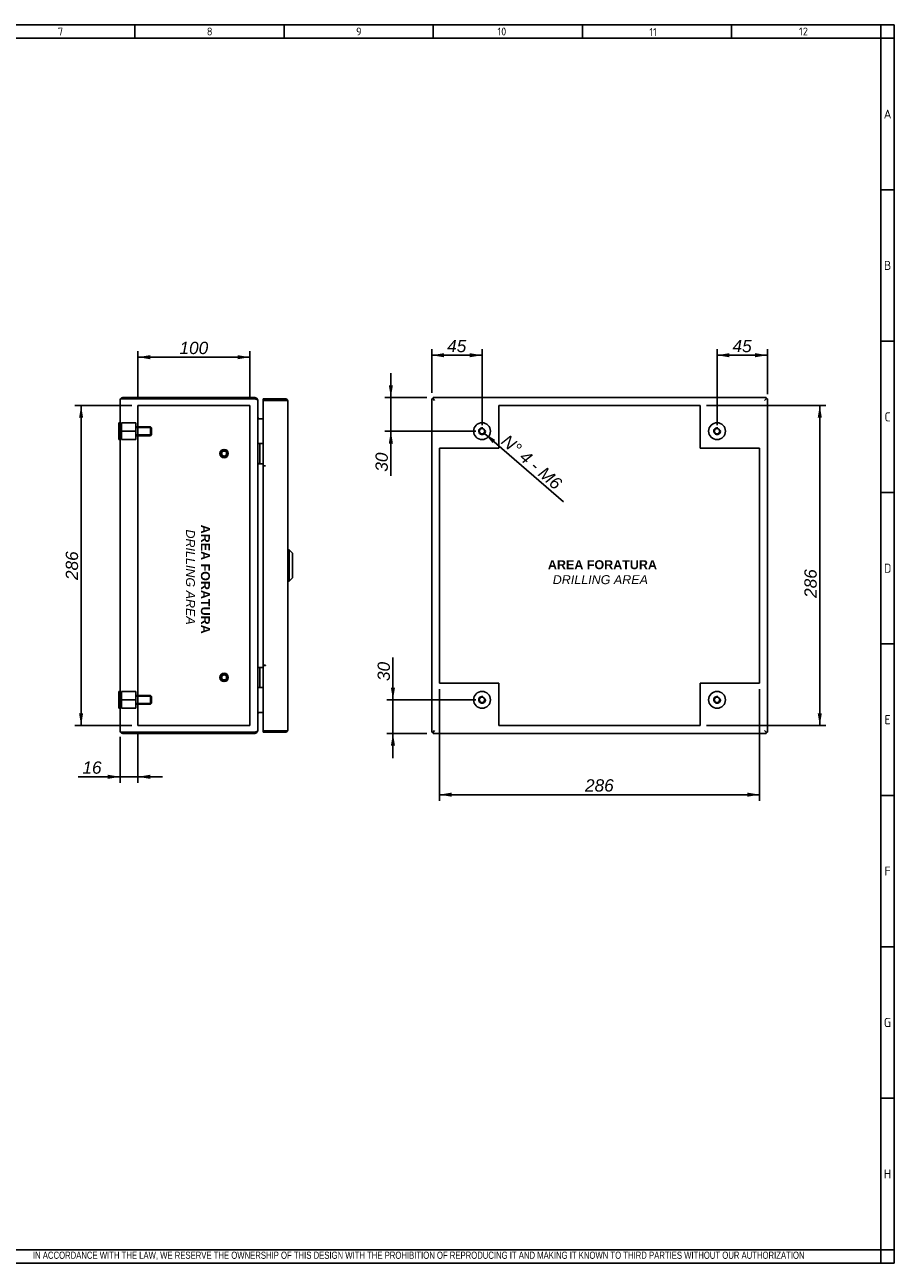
# Model space of a CAD drawing. Extents: x 6 to 412, y 11 to 288.
# Tile 3 of 3: x 218 to 412, y 11 to 288. Entities that reach past the tile are written whole.
import ezdxf
from ezdxf.enums import TextEntityAlignment as Align
from ezdxf.lldxf.tags import DXFTag

# ---------------------------------------------------------------- set-up
doc = ezdxf.new("R2010")
doc.units = 0
doc.layers.get('0').update_dxf_attribs({"linetype": 'CONTINUOUS'})
for name, color, linetype in [('_TRANSLATION', 7, 'CONTINUOUS'), ('AE00417_01', 7, 'CONTINUOUS'), ('AE00907_02', 7, 'CONTINUOUS'), ('C0000000', 7, 'CONTINUOUS'), ('C0000000_04', 7, 'CONTINUOUS'), ('C0000000_05', 7, 'CONTINUOUS'), ('C0000000_29', 7, 'CONTINUOUS'), ('C0000002_93', 7, 'CONTINUOUS'), ('DEFAULT', 7, 'CONTINUOUS'), ('SERRATURA_CENTR', 7, 'CONTINUOUS')]:
    doc.layers.add(name, color=color, linetype=linetype)
doc.styles.add('SEACAD_ARIAL', font='arial.ttf')
doc.styles.add('SEACAD_ARIALI', font='ariali.ttf')
tags = doc.linetypes.add('CENTER2', pattern=[28.575, 19.05, -3.175, 3.175, -3.175]).pattern_tags.tags
tags[10:11] = [DXFTag(74, 4), DXFTag(75, 0), DXFTag(340, '0'), DXFTag(46, 0.0), DXFTag(50, 0.0), DXFTag(44, 0.0), DXFTag(45, 0.0)]
tags[8:9] = [DXFTag(74, 4), DXFTag(75, 0), DXFTag(340, '0'), DXFTag(46, 0.0), DXFTag(50, 0.0), DXFTag(44, 0.0), DXFTag(45, 0.0)]
tags[6:7] = [DXFTag(74, 4), DXFTag(75, 0), DXFTag(340, '0'), DXFTag(46, 0.0), DXFTag(50, 0.0), DXFTag(44, 0.0), DXFTag(45, 0.0)]
tags[4:5] = [DXFTag(74, 4), DXFTag(75, 0), DXFTag(340, '0'), DXFTag(46, 0.0), DXFTag(50, 0.0), DXFTag(44, 0.0), DXFTag(45, 0.0)]
tags = doc.linetypes.add('HIDDEN2', pattern=[4.7625, 3.175, -1.5875]).pattern_tags.tags
tags[6:7] = [DXFTag(74, 4), DXFTag(75, 0), DXFTag(340, '0'), DXFTag(46, 0.0), DXFTag(50, 0.0), DXFTag(44, 0.0), DXFTag(45, 0.0)]
tags[4:5] = [DXFTag(74, 4), DXFTag(75, 0), DXFTag(340, '0'), DXFTag(46, 0.0), DXFTag(50, 0.0), DXFTag(44, 0.0), DXFTag(45, 0.0)]
doc.dimstyles.new('ISO', dxfattribs={"dimtxt": 2.75, "dimasz": 2.75, "dimexe": 1.375, "dimexo": 1.375, "dimgap": 0.6875, "dimtad": 1, "dimdec": 1, "dimlfac": 4, "dimtxsty": 'SEACAD_ARIAL', "dimsah": 1, "dimcen": 1.375, "dimadec": 1, "dimazin": 3, "dimtfac": 0.7, "dimtdec": 3, "dimtmove": 0, "dimatfit": 3, "dimtolj": 1})

# ---------------------------------------------------------------- blocks, each defined once
blk = doc.blocks.new('SE4')
at = {"layer": 'AE00417_01', "color": 7, "linetype": 'HIDDEN2'}
for centre, radius in [((262.39, 191.8), 0.938), ((262.39, 191.8), 0.75), ((262.39, 191.8), 0.625), ((262.39, 191.8), 0.562), ((262.39, 141.8), 0.938), ((262.39, 141.8), 0.75), ((262.39, 141.8), 0.625), ((262.39, 141.8), 0.562)]:
    blk.add_circle(centre, radius, dxfattribs=at)
for centre in [(262.39, 191.8), (262.39, 141.8)]:
    blk.add_arc(centre, 0.596, 75, 15, dxfattribs=at)
at = {"layer": 'AE00907_02', "color": 7, "linetype": 'HIDDEN2'}
for p, q in [((240.69, 129.6), (239.44, 129.6)), ((239.44, 129.6), (239.44, 129.6)), ((251.88, 129.6), (250.63, 129.6)), ((251.88, 129.6), (251.88, 129.6))]:
    blk.add_line(p, q, dxfattribs=at)
at = {"layer": 'AE00907_02', "color": 7, "linetype": 'CONTINUOUS'}
for p, q in [((240.69, 129.6), (240.65, 129.6)), ((250.63, 129.6), (240.69, 129.6)), ((250.63, 129.6), (240.69, 129.6)), ((250.67, 129.6), (250.63, 129.6))]:
    blk.add_line(p, q, dxfattribs=at)
at = {"layer": 'C0000000', "color": 7, "linetype": 'CONTINUOUS'}
for p, q in [((238.89, 194.93), (238.89, 198.68)), ((239.14, 198.68), (238.89, 198.68)), ((238.89, 194.93), (239.14, 194.93)), ((270.14, 194.05), (270.14, 194.05)), ((270.15, 194.05), (271.14, 194.05)), ((270.39, 193.8), (270.39, 189.8)), ((270.14, 189.55), (270.14, 189.55)), ((271.14, 189.55), (270.15, 189.55)), ((270.14, 144.05), (270.14, 144.05)), ((270.15, 144.05), (271.14, 144.05)), ((270.39, 143.8), (270.39, 139.8)), ((270.14, 139.55), (270.14, 139.55)), ((271.14, 139.55), (270.15, 139.55))]:
    blk.add_line(p, q, dxfattribs=at)
at = {"layer": 'C0000000', "color": 7, "linetype": 'HIDDEN2'}
for p, q in [((239.44, 198.68), (239.44, 196.8)), ((242.69, 198.68), (239.44, 198.68)), ((239.44, 196.8), (239.44, 194.93)), ((242.69, 196.8), (239.44, 196.8)), ((242.69, 198.68), (242.69, 196.8)), ((245.94, 197.8), (242.69, 197.8)), ((246.13, 197.61), (242.69, 197.61)), ((242.69, 196.8), (242.69, 194.93)), ((245.94, 197.8), (245.94, 195.8)), ((246.19, 197.55), (245.94, 197.8)), ((246.19, 196.05), (246.19, 197.55)), ((242.69, 194.93), (239.44, 194.93)), ((246.13, 195.99), (242.69, 195.99)), ((242.69, 195.8), (245.94, 195.8)), ((245.94, 195.8), (246.19, 196.05))]:
    blk.add_line(p, q, dxfattribs=at)
at = {"layer": 'C0000000', "color": 7, "linetype": 'CONTINUOUS'}
for centre, start, end in [((270.14, 193.8), 90, 180), ((270.14, 189.8), 180, 270), ((270.14, 143.8), 90, 180), ((270.14, 139.8), 180, 270)]:
    blk.add_arc(centre, 0.25, start, end, dxfattribs=at)
for points in [[(270.39, 193.8), (270.39, 194.05), (270.14, 194.05)], [(270.14, 189.55), (270.39, 189.55), (270.39, 189.8)], [(270.39, 143.8), (270.39, 144.05), (270.14, 144.05)], [(270.14, 139.55), (270.39, 139.55), (270.39, 139.8)]]:
    blk.add_rational_spline(points, [1, 0.707106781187, 1], degree=2, dxfattribs=at)
at = {"layer": 'C0000000_04', "color": 7, "linetype": 'HIDDEN2'}
for p, q in [((239.44, 138.68), (239.44, 136.8)), ((242.69, 138.68), (239.44, 138.68)), ((242.69, 138.68), (242.69, 136.8)), ((239.44, 136.8), (239.44, 134.93)), ((242.69, 136.8), (239.44, 136.8)), ((245.94, 137.8), (242.69, 137.8)), ((246.13, 137.61), (242.69, 137.61)), ((242.69, 136.8), (242.69, 134.93)), ((246.13, 135.99), (242.69, 135.99)), ((242.69, 135.8), (245.94, 135.8)), ((245.94, 137.8), (245.94, 135.8)), ((246.19, 137.55), (245.94, 137.8)), ((245.94, 135.8), (246.19, 136.05)), ((246.19, 136.05), (246.19, 137.55)), ((242.69, 134.93), (239.44, 134.93))]:
    blk.add_line(p, q, dxfattribs=at)
at = {"layer": 'C0000000_05', "color": 7, "linetype": 'CONTINUOUS'}
for p, q in [((238.89, 134.93), (238.89, 138.68)), ((239.14, 138.68), (238.89, 138.68)), ((238.89, 134.93), (239.14, 134.93))]:
    blk.add_line(p, q, dxfattribs=at)
at = {"layer": 'C0000000_29', "color": 7, "linetype": 'CONTINUOUS'}
for p, q in [((271.14, 204.05), (271.14, 203.75)), ((271.14, 204.05), (276.02, 204.05)), ((271.14, 203.75), (276.02, 203.75)), ((271.44, 203.7), (271.14, 203.7)), ((271.14, 203.7), (271.14, 189.1)), ((271.44, 203.75), (273.57, 203.75)), ((276.02, 203.7), (271.44, 203.7)), ((273.57, 203.75), (274.32, 203.75)), ((274.32, 203.75), (274.32, 203.7)), ((276.02, 204.05), (276.02, 203.75)), ((276.55, 203.75), (276.02, 203.75)), ((276.02, 203.7), (276.55, 203.7)), ((276.64, 203.43), (276.64, 130.18)), ((271.44, 189.1), (271.14, 189.1)), ((271.65, 189.05), (271.15, 189.05)), ((271.15, 189.05), (271.15, 144.55)), ((271.65, 189.1), (271.44, 189.1)), ((271.65, 189.1), (271.65, 189.05)), ((271.65, 189.05), (271.65, 189.05)), ((271.44, 144.5), (271.14, 144.5)), ((271.14, 144.5), (271.14, 129.9)), ((271.15, 144.55), (271.65, 144.55)), ((271.44, 144.5), (271.65, 144.5)), ((271.65, 144.55), (271.65, 144.55)), ((271.65, 144.55), (271.65, 144.5)), ((271.44, 129.9), (271.14, 129.9)), ((271.14, 129.55), (271.14, 129.85)), ((276.02, 129.85), (271.14, 129.85)), ((276.02, 129.55), (271.14, 129.55)), ((271.44, 129.9), (276.02, 129.9)), ((271.44, 129.85), (273.57, 129.85)), ((274.32, 129.85), (273.57, 129.85)), ((274.32, 129.9), (274.32, 129.85)), ((276.02, 129.9), (276.55, 129.9)), ((276.55, 129.85), (276.02, 129.85)), ((276.02, 129.55), (276.02, 129.85))]:
    blk.add_line(p, q, dxfattribs=at)
for centre, radius, start, end in [((271.44, 203.75), 0.301, 179.9047, 189.4813), ((271.44, 203.75), 0.0005, 90, 270), ((276.02, 203.43), 0.625, 31.3323, 90), ((276.02, 203.43), 0.325, 57.7958, 90), ((276.02, 203.43), 0.625, 0, 31.3323), ((276.02, 130.18), 0.625, 328.6677, 0), ((271.44, 129.85), 0.301, 170.5187, 180.0953), ((271.44, 129.85), 0.0005, 90, 270), ((276.02, 130.18), 0.325, 270, 302.2042), ((276.02, 130.18), 0.625, 270, 328.6677)]:
    blk.add_arc(centre, radius, start, end, dxfattribs=at)
for centre, start_param, end_param in [((276.02, 203.43), 3.141593, 3.688444), ((276.02, 130.18), 2.594742, 3.141593)]:
    blk.add_ellipse(centre, major_axis=(-0.625, 0), ratio=0.846154, start_param=start_param, end_param=end_param, dxfattribs=at)
at = {"layer": 'C0000002_93', "color": 7, "linetype": 'CONTINUOUS'}
for p, q in [((239.14, 129.93), (239.14, 203.68)), ((239.77, 204), (239.23, 204)), ((239.23, 204), (239.77, 204)), ((269.27, 204.3), (239.77, 204.3)), ((239.77, 204), (269.27, 204)), ((269.27, 204), (239.77, 204)), ((269.89, 129.93), (269.89, 203.68)), ((269.89, 203.68), (269.89, 203.68)), ((270.22, 199.6), (269.89, 199.6)), ((270.22, 199.6), (271.14, 199.6)), ((271.14, 199.6), (270.22, 199.6)), ((243.14, 197.61), (243.14, 197.8)), ((243.14, 195.8), (243.14, 195.99)), ((243.14, 137.61), (243.14, 137.8)), ((243.14, 135.8), (243.14, 135.99)), ((269.89, 134), (270.22, 134)), ((271.14, 134), (270.22, 134)), ((270.22, 134), (271.14, 134)), ((239.77, 129.6), (239.23, 129.6)), ((239.23, 129.6), (239.77, 129.6)), ((269.27, 129.6), (239.77, 129.6)), ((239.77, 129.6), (240.65, 129.6)), ((239.77, 129.3), (269.27, 129.3)), ((250.67, 129.6), (269.27, 129.6)), ((269.89, 129.93), (269.89, 129.93))]:
    blk.add_line(p, q, dxfattribs=at)
at = {"layer": 'C0000002_93', "color": 7, "linetype": 'CENTER2'}
for p, q in [((243.14, 197.8), (243.14, 202.55)), ((243.14, 202.55), (268.14, 202.55)), ((268.14, 202.55), (268.14, 131.05)), ((243.14, 195.99), (243.14, 197.61)), ((243.14, 137.8), (243.14, 195.8)), ((243.14, 135.99), (243.14, 137.61)), ((243.14, 131.05), (243.14, 135.8)), ((268.14, 131.05), (243.14, 131.05))]:
    blk.add_line(p, q, dxfattribs=at)
at = {"layer": 'C0000002_93', "color": 7, "linetype": 'CONTINUOUS'}
for centre, radius, start, end in [((239.77, 203.68), 0.625, 148.6677, 180), ((239.77, 203.68), 0.625, 90, 148.6677), ((239.77, 203.68), 0.325, 90, 93.7802), ((269.27, 203.68), 0.625, 0, 90), ((269.27, 203.68), 0.325, 85.575, 90), ((270.22, 199.93), 0.325, 180, 270), ((270.22, 133.68), 0.325, 90, 180), ((239.77, 129.93), 0.625, 180, 211.3323), ((239.77, 129.93), 0.625, 211.3323, 270), ((239.77, 129.93), 0.325, 266.2198, 270), ((269.27, 129.93), 0.625, 270, 0), ((269.27, 129.93), 0.325, 270, 274.425)]:
    blk.add_arc(centre, radius, start, end, dxfattribs=at)
for centre, major_axis, ratio, start_param, end_param in [((239.77, 203.68), (0.625, 0), 0.997824, 2.594742, 3.141593), ((269.27, 203.68), (-0.625, 0), 0.52, 3.141593, 4.712389), ((239.77, 129.93), (0.625, 0), 0.997824, 3.141593, 3.688444), ((269.27, 129.93), (0.625, 0), 0.52, 4.712389, 6.283185)]:
    blk.add_ellipse(centre, major_axis=major_axis, ratio=ratio, start_param=start_param, end_param=end_param, dxfattribs=at)
at = {"layer": 'SERRATURA_CENTR', "color": 7, "linetype": 'CONTINUOUS'}
for p, q in [((276.89, 170.3), (276.64, 170.3)), ((276.89, 163.3), (276.89, 170.3)), ((277.64, 169.55), (276.89, 170.3)), ((277.64, 169.55), (277.64, 164.05)), ((276.64, 163.3), (276.89, 163.3)), ((276.89, 163.3), (277.64, 164.05))]:
    blk.add_line(p, q, dxfattribs=at)
blk = doc.blocks.new('SE5')
at = {"layer": 'AE00907_02', "color": 7, "linetype": 'CONTINUOUS'}
blk.add_line((383.46, 129.6), (383.46, 129.6), dxfattribs=at)
blk.add_line((383.46, 129.6), (383.46, 129.6), dxfattribs=at)
blk.add_line((383.46, 129.6), (383.46, 129.6), dxfattribs=at)
at = {"layer": 'C0000000', "color": 7, "linetype": 'CONTINUOUS'}
for radius in [1.88, 0.615]:
    blk.add_circle((372.51, 196.8), radius, dxfattribs=at)
blk.add_arc((372.51, 196.8), 0.75, 75, 15, dxfattribs=at)
at = {"layer": 'C0000000_05', "color": 7, "linetype": 'CONTINUOUS'}
for centre, radius in [((320.01, 196.8), 1.88), ((320.01, 196.8), 0.615), ((320.01, 136.8), 1.88), ((372.51, 136.8), 1.88), ((320.01, 136.8), 0.615), ((372.51, 136.8), 0.615)]:
    blk.add_circle(centre, radius, dxfattribs=at)
for centre in [(320.01, 196.8), (320.01, 136.8), (372.51, 136.8)]:
    blk.add_arc(centre, 0.75, 75, 15, dxfattribs=at)
at = {"layer": 'C0000000_29', "color": 7, "linetype": 'CONTINUOUS'}
for p, q in [((308.86, 204.05), (308.86, 204)), ((309.06, 204.05), (308.86, 204.05)), ((309.31, 203.75), (309.31, 203.75)), ((309.36, 203.7), (309.36, 203.7)), ((383.16, 203.7), (383.16, 203.7)), ((383.21, 203.75), (383.21, 203.75)), ((383.66, 204.05), (383.46, 204.05)), ((383.66, 204.05), (383.66, 204)), ((383.76, 203.7), (383.76, 203.7)), ((383.76, 189.1), (383.76, 203.7)), ((383.76, 189.1), (383.76, 189.1)), ((383.76, 189.1), (383.76, 189.05)), ((383.76, 189.05), (383.76, 144.55)), ((383.76, 189.05), (383.76, 189.05)), ((383.76, 144.55), (383.76, 144.55)), ((383.76, 144.55), (383.76, 144.5)), ((383.76, 129.9), (383.76, 144.5)), ((383.76, 144.5), (383.76, 144.5)), ((308.86, 129.55), (308.86, 129.6)), ((308.86, 129.55), (309.06, 129.55)), ((309.31, 129.85), (309.31, 129.85)), ((309.36, 129.9), (309.36, 129.9)), ((383.16, 129.9), (383.16, 129.9)), ((383.21, 129.85), (383.21, 129.85)), ((383.46, 129.55), (383.66, 129.55)), ((383.66, 129.55), (383.66, 129.6)), ((383.76, 129.9), (383.76, 129.9))]:
    blk.add_line(p, q, dxfattribs=at)
at = {"layer": 'C0000002_93', "color": 7, "linetype": 'CONTINUOUS'}
for p, q in [((308.76, 204), (308.76, 129.6)), ((308.76, 204), (309.06, 204)), ((309.06, 204.3), (309.06, 204)), ((383.46, 204.3), (309.06, 204.3)), ((309.06, 204), (309.39, 203.68)), ((309.06, 204), (309.39, 203.68)), ((383.46, 204), (383.14, 203.68)), ((383.46, 204), (383.14, 203.68)), ((383.46, 204.3), (383.46, 204)), ((383.76, 204), (383.46, 204)), ((383.76, 129.6), (383.76, 204)), ((308.76, 129.6), (309.06, 129.6)), ((309.06, 129.6), (309.39, 129.93)), ((309.06, 129.6), (309.39, 129.93)), ((309.06, 129.3), (309.06, 129.6)), ((309.06, 129.3), (383.46, 129.3)), ((383.46, 129.6), (383.14, 129.93)), ((383.46, 129.6), (383.14, 129.93)), ((383.76, 129.6), (383.46, 129.6)), ((383.46, 129.3), (383.46, 129.6))]:
    blk.add_line(p, q, dxfattribs=at)
at = {"layer": 'C0000002_93', "color": 7, "linetype": 'CENTER2'}
for p, q in [((323.76, 202.55), (368.76, 202.55)), ((323.76, 193.05), (323.76, 202.55)), ((368.76, 202.55), (368.76, 193.05)), ((310.51, 140.55), (310.51, 193.05)), ((310.51, 193.05), (323.76, 193.05)), ((368.76, 193.05), (382.01, 193.05)), ((382.01, 193.05), (382.01, 140.55)), ((323.76, 140.55), (310.51, 140.55)), ((323.76, 131.05), (323.76, 140.55)), ((382.01, 140.55), (368.76, 140.55)), ((368.76, 140.55), (368.76, 131.05)), ((368.76, 131.05), (323.76, 131.05))]:
    blk.add_line(p, q, dxfattribs=at)
blk = doc.blocks.new('DMBLK335')
at = {"layer": '_TRANSLATION', "linetype": 'CONTINUOUS'}
blk.add_hatch(color=7, dxfattribs=at).paths.add_polyline_path([(322.96, 194.86), (320.58, 196.31), (322.36, 194.16)])
at = {"layer": '_TRANSLATION', "color": 7, "linetype": 'CONTINUOUS'}
blk.add_line((320.58, 196.31), (338.23, 181.01), dxfattribs=at)
at = {"layer": '_TRANSLATION', "color": 7, "linetype": 'CONTINUOUS', "style": 'SEACAD_ARIALI'}
blk.add_text('N° 4 - M6', height=2.75, rotation=319.0811, dxfattribs=at).set_placement((325.87, 196.27), align=Align.TOP_LEFT)
blk = doc.blocks.new('DMBLK336')
at = {"layer": '_TRANSLATION', "linetype": 'CONTINUOUS'}
for points in [[(375.26, 214.24), (372.51, 213.78), (375.26, 213.32)], [(381.01, 214.24), (381.01, 213.32), (383.76, 213.78)]]:
    blk.add_hatch(color=7, dxfattribs=at).paths.add_polyline_path(points)
at = {"layer": '_TRANSLATION', "color": 7, "linetype": 'CONTINUOUS'}
for p, q in [((372.51, 198.18), (372.51, 215.15)), ((383.76, 213.78), (372.51, 213.78)), ((383.76, 205.08), (383.76, 215.15))]:
    blk.add_line(p, q, dxfattribs=at)
at = {"layer": '_TRANSLATION', "color": 7, "linetype": 'CONTINUOUS', "style": 'SEACAD_ARIALI'}
blk.add_text('45', height=2.75, dxfattribs=at).set_placement((375.97, 217.21), align=Align.TOP_LEFT)
blk = doc.blocks.new('DMBLK337')
at = {"layer": '_TRANSLATION', "linetype": 'CONTINUOUS'}
for points in [[(311.51, 214.24), (308.76, 213.78), (311.51, 213.32)], [(317.26, 214.24), (317.26, 213.32), (320.01, 213.78)]]:
    blk.add_hatch(color=7, dxfattribs=at).paths.add_polyline_path(points)
at = {"layer": '_TRANSLATION', "color": 7, "linetype": 'CONTINUOUS'}
for p, q in [((308.76, 205.38), (308.76, 215.15)), ((308.76, 213.78), (320.01, 213.78)), ((320.01, 198.18), (320.01, 215.15))]:
    blk.add_line(p, q, dxfattribs=at)
at = {"layer": '_TRANSLATION', "color": 7, "linetype": 'CONTINUOUS', "style": 'SEACAD_ARIALI'}
blk.add_text('45', height=2.75, dxfattribs=at).set_placement((312.22, 217.21), align=Align.TOP_LEFT)
blk = doc.blocks.new('DMBLK338')
at = {"layer": '_TRANSLATION', "linetype": 'CONTINUOUS'}
for points in [[(299.19, 207.05), (299.64, 204.3), (300.1, 207.05)], [(299.19, 194.05), (300.1, 194.05), (299.64, 196.8)]]:
    blk.add_hatch(color=7, dxfattribs=at).paths.add_polyline_path(points)
at = {"layer": '_TRANSLATION', "color": 7, "linetype": 'CONTINUOUS'}
for p, q in [((299.64, 209.8), (299.64, 186.8)), ((307.69, 204.3), (298.27, 204.3)), ((318.64, 196.8), (298.27, 196.8))]:
    blk.add_line(p, q, dxfattribs=at)
at = {"layer": '_TRANSLATION', "color": 7, "linetype": 'CONTINUOUS', "style": 'SEACAD_ARIALI'}
blk.add_text('30', height=2.75, rotation=90, dxfattribs=at).set_placement((296.21, 187.76), align=Align.TOP_LEFT)
blk = doc.blocks.new('DMBLK339')
at = {"layer": '_TRANSLATION', "linetype": 'CONTINUOUS'}
for points in [[(299.65, 139.55), (300.11, 136.8), (300.57, 139.55)], [(299.65, 126.55), (300.57, 126.55), (300.11, 129.3)]]:
    blk.add_hatch(color=7, dxfattribs=at).paths.add_polyline_path(points)
at = {"layer": '_TRANSLATION', "color": 7, "linetype": 'CONTINUOUS'}
for p, q in [((300.11, 123.8), (300.11, 146.24)), ((318.64, 136.8), (298.74, 136.8)), ((307.69, 129.3), (298.74, 129.3))]:
    blk.add_line(p, q, dxfattribs=at)
at = {"layer": '_TRANSLATION', "color": 7, "linetype": 'CONTINUOUS', "style": 'SEACAD_ARIALI'}
blk.add_text('30', height=2.75, rotation=90, dxfattribs=at).set_placement((296.68, 141), align=Align.TOP_LEFT)
blk = doc.blocks.new('DMBLK345')
at = {"layer": '_TRANSLATION', "linetype": 'CONTINUOUS'}
for points in [[(236.39, 119.15), (239.14, 119.61), (236.39, 120.07)], [(245.89, 119.15), (245.89, 120.07), (243.14, 119.61)]]:
    blk.add_hatch(color=7, dxfattribs=at).paths.add_polyline_path(points)
at = {"layer": '_TRANSLATION', "color": 7, "linetype": 'CONTINUOUS'}
for p, q in [((239.14, 128.55), (239.14, 118.24)), ((243.14, 129.68), (243.14, 118.24)), ((229.79, 119.61), (248.64, 119.61))]:
    blk.add_line(p, q, dxfattribs=at)
at = {"layer": '_TRANSLATION', "color": 7, "linetype": 'CONTINUOUS', "style": 'SEACAD_ARIALI'}
blk.add_text('16', height=2.75, dxfattribs=at).set_placement((230.75, 123.05), align=Align.TOP_LEFT)
blk = doc.blocks.new('DMBLK346')
at = {"layer": '_TRANSLATION', "linetype": 'CONTINUOUS'}
for points in [[(313.26, 115.16), (313.26, 116.08), (310.51, 115.62)], [(379.26, 115.16), (382.01, 115.62), (379.26, 116.08)]]:
    blk.add_hatch(color=7, dxfattribs=at).paths.add_polyline_path(points)
at = {"layer": '_TRANSLATION', "color": 7, "linetype": 'CONTINUOUS'}
for p, q in [((310.51, 139.18), (310.51, 114.25)), ((382.01, 139.18), (382.01, 114.25)), ((310.51, 115.62), (382.01, 115.62))]:
    blk.add_line(p, q, dxfattribs=at)
at = {"layer": '_TRANSLATION', "color": 7, "linetype": 'CONTINUOUS', "style": 'SEACAD_ARIALI'}
blk.add_text('286', height=2.75, dxfattribs=at).set_placement((343.02, 119.06), align=Align.TOP_LEFT)
blk = doc.blocks.new('DMBLK347')
at = {"layer": '_TRANSLATION', "linetype": 'CONTINUOUS'}
for points in [[(395.92, 199.8), (395.46, 202.55), (395, 199.8)], [(395.92, 133.8), (395, 133.8), (395.46, 131.05)]]:
    blk.add_hatch(color=7, dxfattribs=at).paths.add_polyline_path(points)
at = {"layer": '_TRANSLATION', "color": 7, "linetype": 'CONTINUOUS'}
for p, q in [((370.14, 202.55), (396.84, 202.55)), ((395.46, 202.55), (395.46, 131.05)), ((370.14, 131.05), (396.84, 131.05))]:
    blk.add_line(p, q, dxfattribs=at)
at = {"layer": '_TRANSLATION', "color": 7, "linetype": 'CONTINUOUS', "style": 'SEACAD_ARIALI'}
blk.add_text('286', height=2.75, rotation=90, dxfattribs=at).set_placement((392.02, 159.57), align=Align.TOP_LEFT)
blk = doc.blocks.new('DMBLK348')
at = {"layer": '_TRANSLATION', "linetype": 'CONTINUOUS'}
for points in [[(229.99, 199.8), (230.9, 199.8), (230.45, 202.55)], [(229.99, 133.8), (230.45, 131.05), (230.9, 133.8)]]:
    blk.add_hatch(color=7, dxfattribs=at).paths.add_polyline_path(points)
at = {"layer": '_TRANSLATION', "color": 7, "linetype": 'CONTINUOUS'}
for p, q in [((241.77, 202.55), (229.07, 202.55)), ((230.45, 202.55), (230.45, 131.05)), ((241.77, 131.05), (229.07, 131.05))]:
    blk.add_line(p, q, dxfattribs=at)
at = {"layer": '_TRANSLATION', "color": 7, "linetype": 'CONTINUOUS', "style": 'SEACAD_ARIALI'}
blk.add_text('286', height=2.75, rotation=90, dxfattribs=at).set_placement((227.01, 163.56), align=Align.TOP_LEFT)
blk = doc.blocks.new('DMBLK349')
at = {"layer": '_TRANSLATION', "linetype": 'CONTINUOUS'}
for points in [[(245.89, 213.8), (243.14, 213.34), (245.89, 212.88)], [(265.39, 213.8), (265.39, 212.88), (268.14, 213.34)]]:
    blk.add_hatch(color=7, dxfattribs=at).paths.add_polyline_path(points)
at = {"layer": '_TRANSLATION', "color": 7, "linetype": 'CONTINUOUS'}
for p, q in [((243.14, 203.93), (243.14, 214.71)), ((243.14, 213.34), (268.14, 213.34)), ((268.14, 203.93), (268.14, 214.71))]:
    blk.add_line(p, q, dxfattribs=at)
at = {"layer": '_TRANSLATION', "color": 7, "linetype": 'CONTINUOUS', "style": 'SEACAD_ARIALI'}
blk.add_text('100', height=2.75, dxfattribs=at).set_placement((252.43, 216.78), align=Align.TOP_LEFT)

msp = doc.modelspace()

# ---------------------------------------------------------------- linework, layer by layer
at = {"color": 7, "linetype": 'CONTINUOUS'}
for p, q in [((412.092, 287.588), (6.234, 287.588)), ((242.48, 287.588), (242.48, 284.56)), ((275.797, 287.588), (275.797, 284.56)), ((309.113, 287.588), (309.113, 284.56)), ((342.43, 287.588), (342.43, 284.56)), ((375.747, 287.588), (375.747, 284.56)), ((412.092, 10.959), (412.092, 287.588)), ((412.092, 250.738), (409.063, 250.738)), ((412.092, 216.917), (409.063, 216.917)), ((412.092, 183.095), (409.063, 183.095)), ((412.092, 149.274), (409.063, 149.274)), ((412.092, 115.452), (409.063, 115.452)), ((412.092, 81.631), (409.063, 81.631)), ((412.092, 47.809), (409.063, 47.809)), ((6.234, 10.959), (412.092, 10.959))]:
    msp.add_line(p, q, dxfattribs=at)
at = {"layer": 'DEFAULT', "color": 7, "linetype": 'CONTINUOUS'}
for p, q in [((409.063, 10.959), (409.063, 287.588)), ((412.092, 284.56), (6.234, 284.56)), ((6.234, 13.988), (412.092, 13.988))]:
    msp.add_line(p, q, dxfattribs=at)

# ---------------------------------------------------------------- block references
at = {"layer": '_TRANSLATION'}
for name in ['SE4', 'SE5']:
    msp.add_blockref(name, (0, 0), dxfattribs=at)

# ---------------------------------------------------------------- texts
for s, insert, char_height, width, attachment_point in [('{\\fSolid Edge ANSI|b0||i0||c0|p34;\\C7;\\H1.766793;\\W1.;7}', (225.852, 285.196), 1.76679, 1.98765, 8), ('{\\fSolid Edge ANSI|b0||i0||c0|p34;\\C7;\\H1.766793;\\W1.;8}', (259.168, 285.196), 1.76679, 1.98765, 8), ('{\\fSolid Edge ANSI|b0||i0||c0|p34;\\C7;\\H1.766793;\\W1.;9}', (292.485, 285.196), 1.76679, 1.98765, 8), ('{\\fSolid Edge ANSI|b0||i0||c0|p34;\\C7;\\H1.766793;\\W1.;10}', (324.438, 285.196), 1.76679, 11.1986, 8), ('{\\fSolid Edge ANSI|b0||i0||c0|p34;\\C7;\\H1.766793;\\W1.;11}', (358.218, 285.073), 1.76679, 10.09104, 8), ('{\\fSolid Edge ANSI|b0||i0||c0|p34;\\C7;\\H1.766793;\\W1.;12}', (391.814, 285.196), 1.76679, 8.86043, 8), ('{\\fSolid Edge ANSI|b0||i0||c0|p34;\\C7;\\H2.019192;\\W1.;A}', (410.612, 266.645), 2.01919, 2.2716, 8), ('{\\fSolid Edge ANSI|b0||i0||c0|p34;\\C7;\\H2.019192;\\W1.;B}', (410.616, 232.824), 2.01919, 2.524, 8), ('{\\fSolid Edge ANSI|b0||i0||c0|p34;\\C7;\\H2.019192;\\W1.;C}', (410.614, 199.002), 2.01919, 2.3978, 8), ('{\\fSolid Edge ANSI|b0||i0||c0|p34;\\C7;\\H2.019192;\\W1.;D}', (410.616, 165.181), 2.01919, 2.524, 8), ('{\\fSolid Edge ANSI|b0||i0||c0|p34;\\C7;\\H2.019192;\\W1.;E}', (410.614, 131.359), 2.01919, 2.3978, 8), ('{\\fSolid Edge ANSI|b0||i0||c0|p34;\\C7;\\H2.019192;\\W1.;F}', (410.612, 97.538), 2.01919, 2.2716, 8), ('{\\fSolid Edge ANSI|b0||i0||c0|p34;\\C7;\\H2.019192;\\W1.;G}', (410.586, 63.716), 2.01919, 2.5871, 8), ('{\\fSolid Edge ANSI|b0||i0||c0|p34;\\C7;\\H2.019192;\\W1.;H}', (410.588, 29.895), 2.01919, 2.7133, 8), ('{\\fArial Narrow|b0||i0||c0|p34;\\C7;\\H1.6;\\W0.94;IN ACCORDANCE WITH THE LAW, WE RESERVE THE OWNERSHIP OF THIS DESIGN WITH THE PROHIBITION OF REPRODUCING IT AND MAKING IT KNOWN TO THIRD PARTIES WITHOUT OUR AUTHORIZATION}', (219.688, 11.652), 1.6, 181.99571, 7)]:
    msp.add_mtext(s, dxfattribs=dict(insert=insert, char_height=char_height, width=width, attachment_point=attachment_point))
at = {"layer": '_TRANSLATION', "insert": (256.531, 164.217), "char_height": 2.4, "width": 27.97083, "attachment_point": 5, "rotation": 270}
msp.add_mtext('{\\fArial|b0||i0||c0|p34;\\C7;\\H2.4;\\W1.; }{\\fArial|b1||i0||c0|p34;\\C7;\\H2.;\\W1.;AREA FORATURA \\P}{\\fArial|b0||i1||c0|p34;\\C7;\\H2.;\\W1.;DRILLING AREA}', dxfattribs=at)
at = {"layer": '_TRANSLATION', "insert": (346.439, 165.301), "char_height": 2.4, "width": 27.97083, "attachment_point": 5}
msp.add_mtext('{\\fArial|b0||i0||c0|p34;\\C7;\\H2.4;\\W1.; }{\\fArial|b1||i0||c0|p34;\\C7;\\H2.;\\W1.;AREA FORATURA \\P}{\\fArial|b0||i1||c0|p34;\\C7;\\H2.;\\W1.;DRILLING AREA}', dxfattribs=at)

# ---------------------------------------------------------------- dimensions: what is measured, and where the dimension line sits
at = {"layer": '_TRANSLATION', "color": 7, "linetype": 'CONTINUOUS'}
for base, p1, p2, angle, picture, middle, dimtype in [((243.14, 213.338), (243.14, 131.052), (268.14, 131.052), 0, 'DMBLK349', (255.64, 213.338), 161), ((299.644, 196.802), (309.062, 204.302), (320.012, 196.802), 90, 'DMBLK338', (299.644, 193.002), 160), ((230.445, 202.552), (243.14, 202.552), (243.14, 131.052), 270, 'DMBLK348', (230.445, 166.802), 161), ((395.46, 202.552), (368.762, 202.552), (368.762, 131.052), 270, 'DMBLK347', (395.46, 162.813), 161), ((300.113, 136.802), (309.062, 129.302), (320.012, 136.802), 90, 'DMBLK339', (300.113, 140.042), 160), ((310.512, 115.621), (310.512, 140.552), (382.012, 140.552), 0, 'DMBLK346', (346.262, 115.621), 161)]:
    dim = msp.add_linear_dim(base=base, p1=p1, p2=p2, angle=angle, text='\\A1;<>', dimstyle='ISO', override={"dimtmove": 0, "dimtolj": 0}, dxfattribs=at)
    dim.commit()
    dim.dimension.update_dxf_attribs({"geometry": picture, "text_midpoint": middle, "dimtype": dimtype})
for base, p1, p2, picture, middle in [((320.012, 213.777), (308.762, 204.001), (320.012, 196.802), 'DMBLK337', (314.387, 213.777)), ((372.512, 213.777), (383.762, 203.702), (372.512, 196.802), 'DMBLK336', (378.137, 213.777)), ((243.14, 119.612), (239.14, 129.927), (243.14, 131.052), 'DMBLK345', (236.056, 119.612))]:
    dim = msp.add_linear_dim(base=base, p1=p1, p2=p2, text='\\A1;<>', dimstyle='ISO', override={"dimtmove": 0, "dimtolj": 0}, dxfattribs=at)
    dim.commit()
    dim.dimension.update_dxf_attribs({"geometry": picture, "text_midpoint": middle, "dimtype": 160})
dim = msp.add_diameter_dim_2p(p1=(319.445, 197.293), p2=(320.579, 196.311), text='\\A1;N° 4 - M6 {}', dimstyle='ISO', dxfattribs=at)
dim.commit()
dim.dimension.update_dxf_attribs({"geometry": 'DMBLK335', "text_midpoint": (322.896, 194.302), "dimtype": 163})

doc.saveas('drawing.dxf')
